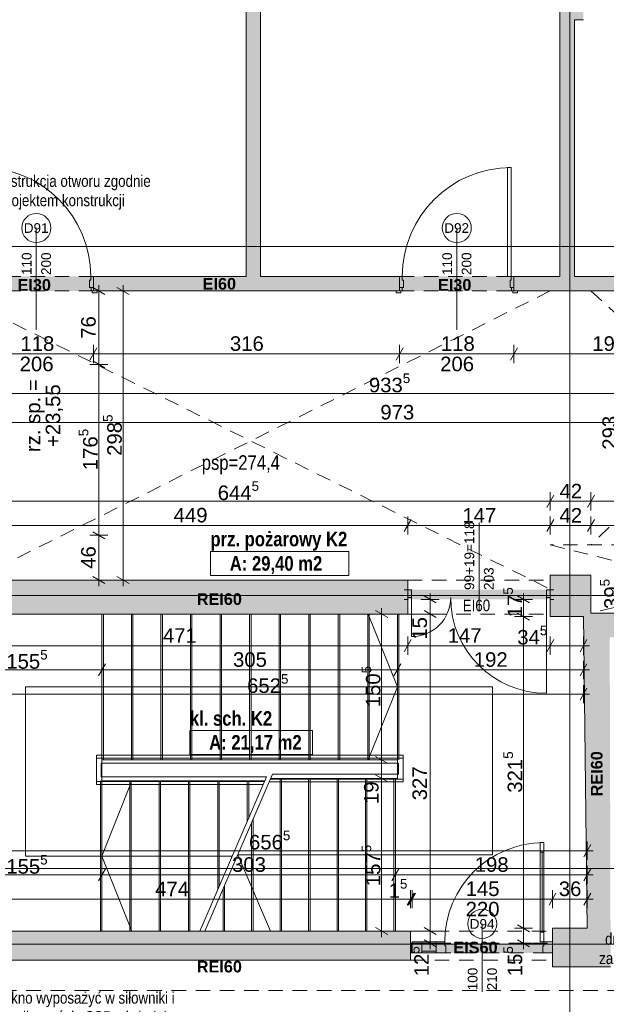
# Paper-space layout 'A-37 RZUT - PIĘTRO 7' of a CAD drawing. Header units: millimetres. Extents: x 0 to 800, y 0 to 500.
# Tile 3 of 14: x 112 to 233, y 174 to 378. Entities that reach past the tile are written whole.
import ezdxf
from ezdxf.xclip import XClip

# ---------------------------------------------------------------- set-up
doc = ezdxf.new("R2010")
doc.units = ezdxf.units.MM
doc.header["$MEASUREMENT"] = 0
doc.header["$XCLIPFRAME"] = 0
for name, pattern in [('ACAD_ISO03W100', [300, 120, -180]), ('DASHDOTX2', [1000, 500, -250, 0, -250]), ('GESTRICHELT2', [93.75, 62.5, -31.25]), ('Przer. długie kreski', [2.5, 1.5, -1])]:
    doc.linetypes.add(name, pattern=pattern)
for name, color, linetype, lineweight, true_color in [('A__balustrada_Nr_pióra__161', 7, 'Continuous', 5, 0x949494), ('A_opis_Nr_pióra__8', 7, 'Continuous', 13, 0x4c4c4c), ('A_osie_Nr_pióra__16', 7, 'Continuous', 5, 0x0f0f0f), ('A_pochwyt_Nr_pióra__161', 7, 'Continuous', 5, 0x949494), ('A_ppoż proj_Nr_pióra__8', 7, 'Continuous', 13, 0x4c4c4c), ('A_ppoż_Nr_pióra__8', 7, 'Continuous', 13, 0x4c4c4c), ('A_schody_Nr_pióra__10', 7, 'Continuous', 13, 0x4b4b4b), ('A_schody_Nr_pióra__4', 7, 'Continuous', 18, 0x4b4b4b), ('A_sufit_Nr_pióra__4', 7, 'Continuous', 18, 0x4b4b4b), ('A_ściany_Nr_pióra__10', 7, 'Continuous', 13, 0x4b4b4b)]:
    doc.layers.add(name, color=color, linetype=linetype, lineweight=lineweight, true_color=true_color)
for name, color, linetype, lineweight in [('A_linie przekroju_Nr_pióra__1', 7, 'Continuous', 20), ('A_strefy_Nr_pióra__1', 7, 'Continuous', 20), ('A_wymiary_Nr_pióra__1', 7, 'Continuous', 20), ('A_wymiary_Nr_pióra__2', 8, 'Continuous', 13), ('A_ściany_Nr_pióra__1', 7, 'Continuous', 20), ('Drzwi Archicad_Nr_pióra__1', 7, 'Continuous', 20), ('Drzwi Archicad_Nr_pióra__3', 252, 'Continuous', 13), ('Znaczniki drzwi Archicada_Nr_pióra__3', 252, 'Continuous', 13)]:
    doc.layers.add(name, color=color, linetype=linetype, lineweight=lineweight)
for name, color, linetype in [('A_podrys', 7, 'Continuous'), ('A_ppoż', 7, 'Continuous'), ('A_ppoż proj', 7, 'Continuous'), ('A_ściany', 7, 'Continuous')]:
    doc.layers.add(name, color=color, linetype=linetype)
doc.styles.add('STYL_AUTOMATYCZNY_1', font='arial.ttf')
doc.styles.add('STYL_AUTOMATYCZNY_2', font='ARIALN.TTF')
doc.styles.add('STYL_AUTOMATYCZNY_3', font='arial.ttf')
doc.styles.add('STYL_AUTOMATYCZNY_4', font='arial.ttf')
doc.styles.add('STYL_AUTOMATYCZNY_5', font='arial.ttf')
doc.styles.add('STYL_AUTOMATYCZNY_6', font='ARIALN.TTF')

# ---------------------------------------------------------------- blocks, each defined once
blk = doc.blocks.new('Rysunek_1_1', base_point=(-3193.41, -631.4))
at = {"layer": 'A_ppoż', "linetype": 'Continuous', "lineweight": 0, "true_color": 0x0b0b0b}
for points in [[(221.17, 259.91), (191.73, 259.91), (191.73, 257.95), (221.17, 257.95)], [(192.33, 184.97), (221.63, 184.97), (221.63, 186.97), (192.33, 186.97)]]:
    blk.add_hatch(color=28, dxfattribs=at).paths.add_polyline_path(points)
at = {"layer": 'A_ppoż proj', "linetype": 'Continuous', "lineweight": 0, "true_color": 0x121212}
for points in [[(126.87, 324.57), (103.27, 324.57), (103.27, 321.57), (126.87, 321.57)], [(213.67, 324.57), (190.07, 324.57), (190.07, 321.57), (213.67, 321.57)]]:
    blk.add_hatch(color=250, dxfattribs=at).paths.add_polyline_path(points)
at = {"layer": 'A_ściany', "linetype": 'Continuous', "lineweight": 0, "true_color": 0x000000}
for points in [[(158.38, 438.27), (158.38, 324.57), (161.38, 324.57), (161.38, 438.27)], [(223.17, 419.91), (223.17, 324.57), (226.17, 324.57), (226.17, 419.91)], [(226.17, 380.55), (226.17, 377.55), (228.01, 377.55), (228.01, 380.55)], [(126.87, 324.57), (126.87, 321.57), (190.07, 321.57), (190.07, 324.57)], [(249.87, 324.57), (213.67, 324.57), (213.67, 321.57), (252.87, 321.57)], [(221.17, 254.37), (228.03, 254.37), (228.1, 249.09), (233.44, 249.15), (233.44, 250.07), (234.4, 250.07), (234.4, 255.07), (229.57, 255.07), (229.57, 262.93), (221.17, 262.93)], [(101.97, 254.91), (191.75, 254.91), (191.75, 261.91), (101.97, 261.91)], [(228.1, 249.09), (228.81, 190.07), (233.63, 182.07), (233.44, 249.15)], [(192.33, 189.47), (97.53, 189.47), (97.53, 183.47), (192.33, 183.47)], [(228.81, 190.07), (221.63, 190.07), (221.63, 182.07), (233.63, 182.07)], [(192.33, 186.97), (192.33, 184.97), (192.63, 184.97), (192.63, 186.97)]]:
    blk.add_hatch(color=18, dxfattribs=at).paths.add_polyline_path(points)
at = {"layer": 'A__balustrada_Nr_pióra__161', "color": 252, "linetype": 'Continuous', "lineweight": 5, "ltscale": 2, "true_color": 0x949494}
for p, q in [((127.49, 225.15), (190.81, 225.15)), ((128.49, 221.33), (128.49, 224.15)), ((128.49, 224.15), (189.81, 224.15)), ((189.81, 224.15), (189.81, 221.85)), ((163.8, 221.85), (189.81, 221.85)), ((127.49, 220.33), (162.15, 220.33)), ((128.49, 221.33), (162.58, 221.33)), ((163.37, 220.85), (190.81, 220.85))]:
    blk.add_line(p, q, dxfattribs=at)
at = {"layer": 'A_linie przekroju_Nr_pióra__1', "color": 7, "linetype": 'ACAD_ISO03W100', "lineweight": 20, "ltscale": 2}
blk.add_line((83.04, 202.41), (544.97, 202.41), dxfattribs=at)
at = {"layer": 'A_osie_Nr_pióra__16', "color": 250, "linetype": 'DASHDOTX2', "lineweight": 5, "ltscale": 2, "true_color": 0x0f0f0f}
for p, q in [((225.18, 390.39), (225.18, 126.75)), ((544.97, 330.75), (96.57, 330.75)), ((544.97, 258.75), (96.57, 258.75)), ((544.97, 186.75), (96.57, 186.75))]:
    blk.add_line(p, q, dxfattribs=at)
at = {"layer": 'A_pochwyt_Nr_pióra__161', "color": 252, "linetype": 'Continuous', "lineweight": 5, "ltscale": 2, "true_color": 0x949494}
for p, q in [((127.49, 219.73), (127.49, 225.75)), ((127.49, 225.75), (190.81, 225.75)), ((190.81, 225.75), (190.81, 220.25)), ((127.49, 219.73), (161.89, 219.73)), ((163.11, 220.25), (190.81, 220.25))]:
    blk.add_line(p, q, dxfattribs=at)
at = {"layer": 'A_schody_Nr_pióra__10', "color": 251, "linetype": 'GESTRICHELT2', "lineweight": 13, "ltscale": 2, "true_color": 0x4b4b4b}
for p, q in [((128.91, 254.91), (128.91, 224.8)), ((135.01, 254.91), (135.01, 224.8)), ((141.11, 254.91), (141.11, 224.8)), ((147.21, 254.91), (147.21, 224.8)), ((153.31, 254.91), (153.31, 224.8)), ((159.41, 254.91), (159.41, 224.8)), ((165.51, 254.91), (165.51, 224.8)), ((171.61, 254.91), (171.61, 224.8)), ((177.71, 254.91), (177.71, 224.8)), ((183.81, 254.91), (183.81, 224.8)), ((189.91, 254.91), (189.91, 224.8)), ((128.31, 189.47), (128.31, 220.47)), ((134.37, 189.47), (134.37, 220.47)), ((140.43, 189.47), (140.43, 220.47)), ((146.49, 189.47), (146.49, 220.47)), ((152.55, 198.05), (152.55, 220.47)), ((158.61, 212.11), (158.61, 220.47)), ((165.39, 189.47), (165.39, 220.99)), ((171.27, 189.47), (171.27, 220.99)), ((177.15, 189.47), (177.15, 220.99)), ((183.03, 189.47), (183.03, 220.99)), ((188.91, 189.47), (188.91, 220.99)), ((159.51, 189.47), (159.51, 211.88)), ((153.63, 189.47), (153.63, 198.23))]:
    blk.add_line(p, q, dxfattribs=at)
at = {"layer": 'A_schody_Nr_pióra__4', "color": 251, "linetype": 'Continuous', "lineweight": 18, "ltscale": 2, "true_color": 0x4b4b4b}
for p, q in [((128.61, 254.91), (128.61, 220.47)), ((134.71, 254.91), (134.71, 224.81)), ((140.81, 254.91), (140.81, 224.81)), ((146.91, 254.91), (146.91, 224.81)), ((153.01, 254.91), (153.01, 224.81)), ((159.11, 254.91), (159.11, 224.81)), ((165.21, 254.91), (165.21, 224.81)), ((171.31, 254.91), (171.31, 224.81)), ((177.41, 254.91), (177.41, 224.81)), ((183.51, 254.91), (183.51, 224.81)), ((183.59, 254.91), (189.61, 239.86)), ((189.61, 254.91), (189.61, 220.99)), ((112.81, 239.86), (209.21, 239.86)), ((112.81, 239.86), (112.81, 204.97)), ((183.6, 224.81), (189.61, 239.86)), ((209.21, 239.86), (209.21, 205.23)), ((128.61, 224.81), (189.61, 224.81)), ((163.8, 221.85), (149.86, 189.47)), ((128.61, 189.47), (128.61, 220.47)), ((128.61, 220.47), (162.21, 220.47)), ((134.81, 220.47), (128.61, 204.97)), ((134.67, 189.47), (134.67, 220.47)), ((140.73, 189.47), (140.73, 220.47)), ((146.79, 189.47), (146.79, 220.47)), ((162.58, 221.33), (148.86, 189.47)), ((152.85, 198.74), (152.85, 220.47)), ((158.91, 212.81), (158.91, 220.47)), ((163.43, 220.99), (189.61, 220.99)), ((165.69, 189.47), (165.69, 220.99)), ((171.57, 189.47), (171.57, 220.99)), ((177.45, 189.47), (177.45, 220.99)), ((183.33, 189.47), (183.33, 220.99)), ((189.21, 189.47), (189.21, 220.99)), ((159.81, 189.47), (159.81, 212.58)), ((163.43, 189.47), (156.64, 205.23)), ((209.21, 205.23), (156.64, 205.23)), ((155.53, 204.97), (112.81, 204.97)), ((134.81, 189.47), (128.61, 204.97)), ((153.93, 189.47), (153.93, 198.93))]:
    blk.add_line(p, q, dxfattribs=at)
at = {"layer": 'A_strefy_Nr_pióra__1', "color": 7, "linetype": 'Continuous', "lineweight": 20, "ltscale": 2}
for p, q in [((151.01, 267.78), (151.01, 262.84)), ((151.01, 267.78), (179.57, 267.78)), ((179.57, 267.78), (179.57, 262.84)), ((151.01, 262.84), (179.57, 262.84)), ((146.76, 230.85), (146.76, 225.91)), ((146.76, 230.85), (172.06, 230.85)), ((172.06, 230.85), (172.06, 225.91)), ((146.76, 225.91), (172.06, 225.91))]:
    blk.add_line(p, q, dxfattribs=at)
at = {"layer": 'A_sufit_Nr_pióra__4', "color": 251, "linetype": 'Przer. długie kreski', "lineweight": 18, "ltscale": 2, "true_color": 0x4b4b4b}
for p, q in [((96.84, 321.57), (221.17, 260.01)), ((221.17, 321.57), (101.97, 261.91)), ((229.57, 321.57), (286.81, 269.17)), ((283.57, 321.57), (229.57, 269.17)), ((286.81, 269.17), (221.17, 269.17)), ((221.17, 269.17), (277.99, 255.07)), ((278.05, 267.17), (229.57, 255.07))]:
    blk.add_line(p, q, dxfattribs=at)
at = {"layer": 'A_wymiary_Nr_pióra__1', "color": 7, "linetype": 'Continuous', "lineweight": 20, "ltscale": 2}
for p, q in [((129.22, 320.85), (126.72, 322.29)), ((134.22, 320.85), (131.72, 322.29)), ((127.59, 309.82), (126.15, 307.32)), ((190.79, 309.82), (189.35, 307.32)), ((214.39, 309.82), (212.95, 307.32)), ((126.72, 307.13), (129.22, 305.69)), ((221.89, 279.42), (220.45, 276.92)), ((230.29, 279.42), (228.85, 276.92)), ((192.47, 274.42), (191.03, 271.92)), ((221.89, 274.42), (220.45, 271.92)), ((230.29, 274.42), (228.85, 271.92)), ((126.72, 271.87), (129.22, 270.43)), ((126.72, 262.63), (129.22, 261.19)), ((131.72, 262.63), (134.22, 261.19)), ((197.61, 257.19), (195.11, 258.63)), ((216.88, 257.19), (214.38, 258.63)), ((187.61, 254.19), (185.11, 255.63)), ((195.11, 255.63), (197.61, 254.19)), ((214.38, 255.09), (216.88, 253.65)), ((192.47, 249.62), (191.03, 247.12)), ((221.89, 249.62), (220.45, 247.12)), ((227.31, 247.12), (228.75, 249.62)), ((129.33, 244.62), (127.89, 242.12)), ((190.33, 244.62), (188.89, 242.12)), ((227.31, 242.12), (228.75, 244.62)), ((227.31, 237.12), (228.75, 239.62)), ((185.11, 225.53), (187.61, 224.09)), ((185.11, 221.71), (187.61, 220.27)), ((228.09, 204.82), (229.53, 207.32)), ((129.33, 202.32), (127.89, 199.82)), ((189.93, 202.32), (188.49, 199.82)), ((228.09, 199.82), (229.53, 202.32)), ((191.61, 194.82), (193.05, 197.32)), ((193.35, 197.32), (191.91, 194.82)), ((222.35, 197.32), (220.91, 194.82)), ((228.09, 194.82), (229.53, 197.32)), ((185.11, 190.19), (187.61, 188.75)), ((195.11, 190.19), (197.61, 188.75)), ((214.38, 190.79), (216.88, 189.35)), ((195.11, 187.69), (197.61, 186.25)), ((214.38, 187.69), (216.88, 186.25))]:
    blk.add_line(p, q, dxfattribs=at)
at = {"layer": 'A_wymiary_Nr_pióra__2', "color": 8, "linetype": 'Continuous', "lineweight": 13, "ltscale": 2}
for p, q in [((129.85, 321.57), (126.1, 321.57)), ((127.97, 321.57), (127.97, 322.79)), ((127.97, 306.41), (127.97, 321.57)), ((134.85, 321.57), (131.1, 321.57)), ((132.97, 321.57), (132.97, 322.79)), ((132.97, 261.91), (132.97, 321.57)), ((126.87, 306.69), (126.87, 310.44)), ((190.07, 306.69), (190.07, 310.44)), ((213.67, 306.69), (213.67, 310.44)), ((103.27, 308.57), (126.87, 308.57)), ((126.87, 308.57), (190.07, 308.57)), ((190.07, 308.57), (213.67, 308.57)), ((213.67, 308.57), (252.87, 308.57)), ((129.85, 306.41), (126.1, 306.41)), ((127.97, 271.15), (127.97, 306.41)), ((96.84, 300.41), (283.57, 300.41)), ((92.24, 294.41), (286.81, 294.41)), ((221.17, 276.29), (221.17, 280.04)), ((229.57, 276.29), (229.57, 280.04)), ((92.24, 278.17), (221.17, 278.17)), ((221.17, 278.17), (229.57, 278.17)), ((229.57, 278.17), (278.05, 278.17)), ((191.75, 271.29), (191.75, 275.04)), ((221.17, 271.29), (221.17, 275.04)), ((229.57, 271.29), (229.57, 275.04)), ((101.97, 273.17), (191.75, 273.17)), ((191.75, 273.17), (221.17, 273.17)), ((221.17, 273.17), (229.57, 273.17)), ((229.57, 273.17), (244.83, 273.17)), ((129.85, 271.15), (126.1, 271.15)), ((127.97, 261.91), (127.97, 271.15)), ((129.85, 261.91), (126.1, 261.91)), ((127.97, 260.68), (127.97, 261.91)), ((134.85, 261.91), (131.1, 261.91)), ((132.97, 260.68), (132.97, 261.91)), ((196.36, 257.91), (196.36, 259.13)), ((215.63, 257.91), (215.63, 259.13)), ((186.36, 254.91), (186.36, 256.13)), ((198.23, 257.91), (194.48, 257.91)), ((196.36, 254.91), (196.36, 257.91)), ((217.51, 257.91), (213.76, 257.91)), ((215.63, 254.37), (215.63, 257.91)), ((188.23, 254.91), (184.48, 254.91)), ((186.36, 224.81), (186.36, 254.91)), ((198.23, 254.91), (194.48, 254.91)), ((196.36, 189.47), (196.36, 254.91)), ((217.51, 254.37), (213.76, 254.37)), ((215.63, 190.07), (215.63, 254.37)), ((191.75, 246.49), (191.75, 250.24)), ((221.17, 246.49), (221.17, 250.24)), ((228.03, 246.49), (228.03, 250.24)), ((97.53, 248.37), (191.75, 248.37)), ((191.75, 248.37), (221.17, 248.37)), ((221.17, 248.37), (228.03, 248.37)), ((228.03, 248.37), (229.25, 248.37)), ((128.61, 241.49), (128.61, 245.24)), ((189.61, 241.49), (189.61, 245.24)), ((228.03, 241.49), (228.03, 245.24)), ((97.53, 243.37), (128.61, 243.37)), ((128.61, 243.37), (189.61, 243.37)), ((189.61, 243.37), (228.03, 243.37)), ((228.03, 243.37), (229.25, 243.37)), ((228.03, 236.49), (228.03, 240.24)), ((97.53, 238.37), (228.03, 238.37)), ((228.03, 238.37), (229.25, 238.37)), ((188.23, 224.81), (184.48, 224.81)), ((186.36, 220.99), (186.36, 224.81)), ((188.23, 220.99), (184.48, 220.99)), ((186.36, 189.47), (186.36, 220.99)), ((228.81, 204.19), (228.81, 207.94)), ((97.53, 206.07), (228.81, 206.07)), ((228.81, 206.07), (230.03, 206.07)), ((128.61, 199.19), (128.61, 202.94)), ((189.21, 199.19), (189.21, 202.94)), ((228.81, 199.19), (228.81, 202.94)), ((97.53, 201.07), (128.61, 201.07)), ((128.61, 201.07), (189.21, 201.07)), ((189.21, 201.07), (228.81, 201.07)), ((228.81, 201.07), (230.03, 201.07)), ((192.33, 194.19), (192.33, 197.94)), ((192.63, 194.19), (192.63, 197.94)), ((221.63, 194.19), (221.63, 197.94)), ((228.81, 194.19), (228.81, 197.94)), ((97.53, 196.07), (192.33, 196.07)), ((192.33, 196.07), (192.63, 196.07)), ((192.63, 196.07), (221.63, 196.07)), ((221.63, 196.07), (228.81, 196.07)), ((228.81, 196.07), (230.03, 196.07)), ((188.23, 189.47), (184.48, 189.47)), ((186.36, 188.24), (186.36, 189.47)), ((198.23, 189.47), (194.48, 189.47)), ((196.36, 186.97), (196.36, 189.47)), ((217.51, 190.07), (213.76, 190.07)), ((215.63, 186.97), (215.63, 190.07)), ((198.23, 186.97), (194.48, 186.97)), ((196.36, 185.74), (196.36, 186.97)), ((217.51, 186.97), (213.76, 186.97)), ((215.63, 185.74), (215.63, 186.97))]:
    blk.add_line(p, q, dxfattribs=at)
at = {"layer": 'A_ściany_Nr_pióra__1', "color": 7, "linetype": 'Continuous', "lineweight": 20, "ltscale": 2}
for p, q in [((126.87, 324.57), (126.87, 322.27)), ((190.07, 324.57), (190.07, 322.27)), ((213.67, 324.57), (213.67, 322.27)), ((126.87, 322.27), (126.87, 321.57)), ((126.87, 321.57), (127.61, 321.57)), ((190.07, 321.57), (189.33, 321.57)), ((190.07, 322.27), (190.07, 321.57)), ((213.67, 322.27), (213.67, 321.57)), ((213.67, 321.57), (214.41, 321.57)), ((191.75, 259.91), (191.01, 259.91)), ((191.75, 259.91), (191.75, 258.31)), ((191.75, 258.31), (191.75, 257.91)), ((221.17, 259.91), (221.91, 259.91)), ((221.17, 259.91), (221.17, 258.31)), ((221.17, 258.31), (221.17, 257.91)), ((191.75, 257.91), (191.01, 257.91)), ((221.17, 257.91), (221.91, 257.91)), ((192.63, 184.97), (192.63, 186.97)), ((221.63, 184.97), (221.63, 186.97))]:
    blk.add_line(p, q, dxfattribs=at)
at = {"layer": 'A_ściany_Nr_pióra__1', "color": 7, "linetype": 'Continuous', "lineweight": 20, "ltscale": 2, "flags": 128}
for points in [[(158.38, 438.27), (158.38, 324.57)], [(161.38, 324.57), (161.38, 438.27)], [(223.17, 419.91), (223.17, 324.57)], [(226.17, 377.55), (228.01, 377.55)], [(226.17, 324.57), (226.17, 377.55)], [(158.38, 324.57), (126.87, 324.57)], [(190.07, 324.57), (161.38, 324.57)], [(223.17, 324.57), (213.67, 324.57)], [(249.87, 324.57), (226.17, 324.57)], [(126.87, 321.57), (190.07, 321.57)], [(213.67, 321.57), (252.87, 321.57)], [(229.57, 262.93), (221.17, 262.93)], [(221.17, 262.93), (221.17, 254.37)], [(229.57, 255.07), (229.57, 262.93)], [(191.75, 261.91), (101.97, 261.91)], [(191.75, 254.91), (191.75, 261.91)], [(101.97, 254.91), (191.75, 254.91)], [(221.17, 254.37), (228.03, 254.37)], [(228.03, 254.37), (228.1, 249.09)], [(234.4, 255.07), (229.57, 255.07)], [(228.1, 249.09), (228.81, 190.07)], [(192.33, 189.47), (97.53, 189.47)], [(192.33, 183.47), (192.33, 189.47)], [(228.81, 190.07), (221.63, 190.07)], [(221.63, 190.07), (221.63, 182.07)], [(192.63, 186.97), (192.33, 186.97)], [(192.33, 186.97), (192.33, 184.97)], [(192.33, 184.97), (192.63, 184.97)], [(97.53, 183.47), (192.33, 183.47)], [(221.63, 182.07), (233.63, 182.07)]]:
    blk.add_lwpolyline(points, dxfattribs=at)
at = {"layer": 'A_ściany_Nr_pióra__10', "color": 251, "linetype": 'Przer. długie kreski', "lineweight": 13, "ltscale": 2, "true_color": 0x4b4b4b}
for p, q in [((191.75, 261.91), (221.17, 261.91)), ((191.75, 254.91), (221.13, 254.91)), ((192.33, 189.47), (221.63, 189.47)), ((192.33, 183.47), (221.63, 183.47)), ((97.98, 177.25), (544.97, 177.25))]:
    blk.add_line(p, q, dxfattribs=at)
at = {"layer": 'Drzwi Archicad_Nr_pióra__1', "color": 7, "linetype": 'Continuous', "lineweight": 20, "ltscale": 2}
for p, q in [((191.75, 259.91), (191.01, 259.91)), ((191.75, 259.91), (191.01, 259.91)), ((191.75, 259.91), (192.55, 259.91)), ((191.75, 258.31), (191.75, 259.91)), ((191.75, 259.91), (191.75, 258.31)), ((191.75, 259.91), (191.75, 258.31)), ((192.55, 258.31), (191.75, 258.31)), ((191.75, 258.31), (191.75, 257.91)), ((191.75, 258.31), (191.75, 257.91)), ((192.55, 259.91), (192.55, 258.31)), ((192.55, 258.31), (192.55, 250.25)), ((220.37, 258.31), (220.37, 259.91)), ((220.37, 259.91), (221.17, 259.91)), ((221.17, 258.31), (220.37, 258.31)), ((220.37, 258.31), (220.37, 238.55)), ((221.17, 259.91), (221.17, 258.31)), ((221.17, 259.91), (221.17, 258.31)), ((221.17, 259.91), (221.17, 258.31)), ((221.17, 259.91), (221.91, 259.91)), ((221.17, 259.91), (221.91, 259.91)), ((221.17, 258.31), (221.17, 257.91)), ((221.17, 258.31), (221.17, 257.91)), ((191.75, 257.91), (191.01, 257.91)), ((191.75, 257.91), (191.01, 257.91)), ((221.17, 257.91), (221.91, 257.91)), ((221.17, 257.91), (221.91, 257.91))]:
    blk.add_line(p, q, dxfattribs=at)
for centre, radius, start, end in [((192.55, 258.31), 8.06, 270, 0), ((220.37, 258.31), 19.76, 180, 270)]:
    blk.add_arc(centre, radius, start, end, dxfattribs=at)
at = {"layer": 'Drzwi Archicad_Nr_pióra__3', "color": 252, "linetype": 'Continuous', "lineweight": 13, "ltscale": 2}
for p, q in [((212.31, 324.57), (212.31, 347.05)), ((212.31, 347.05), (213.11, 347.05)), ((213.11, 347.05), (213.11, 324.57)), ((126.07, 322.27), (126.07, 323.77)), ((126.07, 323.77), (126.31, 323.77)), ((126.31, 323.77), (126.31, 324.57)), ((126.31, 324.57), (126.87, 324.57)), ((126.87, 324.57), (126.87, 322.27)), ((126.87, 324.57), (126.87, 322.27)), ((126.87, 324.57), (126.87, 322.27)), ((190.63, 324.57), (190.07, 324.57)), ((190.07, 324.57), (190.07, 322.27)), ((190.07, 324.57), (190.07, 322.27)), ((190.07, 324.57), (190.07, 322.27)), ((190.63, 323.77), (190.63, 324.57)), ((190.87, 323.77), (190.63, 323.77)), ((190.87, 322.27), (190.87, 323.77)), ((213.11, 324.57), (212.31, 324.57)), ((213.11, 323.77), (212.87, 323.77)), ((212.87, 323.77), (212.87, 322.27)), ((213.67, 324.57), (213.11, 324.57)), ((213.11, 324.57), (213.11, 323.77)), ((213.67, 322.27), (213.67, 324.57)), ((213.67, 324.57), (213.67, 322.27)), ((213.67, 324.57), (213.67, 322.27)), ((126.87, 322.27), (126.07, 322.27)), ((126.37, 322.27), (126.37, 321.57)), ((126.87, 322.27), (126.37, 322.27)), ((126.37, 321.57), (126.87, 321.57)), ((127.61, 321.57), (126.61, 321.57)), ((126.61, 321.57), (126.61, 321.19)), ((126.61, 321.19), (127.61, 321.19)), ((126.87, 321.57), (126.87, 322.27)), ((126.87, 322.27), (126.87, 321.57)), ((126.87, 322.27), (126.87, 321.57)), ((126.87, 321.57), (127.61, 321.57)), ((126.87, 321.57), (127.61, 321.57)), ((127.61, 321.19), (127.61, 321.57)), ((189.33, 321.19), (189.33, 321.57)), ((189.33, 321.57), (190.33, 321.57)), ((190.07, 321.57), (189.33, 321.57)), ((190.07, 321.57), (189.33, 321.57)), ((190.33, 321.19), (189.33, 321.19)), ((190.07, 321.57), (190.07, 322.27)), ((190.07, 322.27), (190.57, 322.27)), ((190.07, 322.27), (190.87, 322.27)), ((190.07, 322.27), (190.07, 321.57)), ((190.07, 322.27), (190.07, 321.57)), ((190.57, 321.57), (190.07, 321.57)), ((190.33, 321.57), (190.33, 321.19)), ((190.57, 322.27), (190.57, 321.57)), ((212.87, 322.27), (213.67, 322.27)), ((213.17, 321.57), (213.17, 322.27)), ((213.17, 322.27), (213.67, 322.27)), ((213.67, 321.57), (213.17, 321.57)), ((213.41, 321.57), (214.41, 321.57)), ((213.41, 321.19), (213.41, 321.57)), ((214.41, 321.19), (213.41, 321.19)), ((213.67, 322.27), (213.67, 321.57)), ((213.67, 322.27), (213.67, 321.57)), ((213.67, 322.27), (213.67, 321.57)), ((213.67, 321.57), (214.41, 321.57)), ((213.67, 321.57), (214.41, 321.57)), ((214.41, 321.57), (214.41, 321.19)), ((219.07, 205.75), (219.07, 207.75)), ((219.07, 207.75), (219.87, 207.75)), ((219.87, 207.75), (219.87, 205.75)), ((219.87, 205.75), (219.07, 205.75)), ((219.47, 205.75), (219.47, 189.27)), ((219.07, 187.27), (219.07, 189.27)), ((219.07, 189.27), (219.87, 189.27)), ((219.87, 189.27), (219.87, 187.27)), ((194.63, 187.27), (192.63, 187.27)), ((192.63, 187.27), (192.63, 184.97)), ((192.63, 184.97), (192.63, 186.97)), ((192.63, 184.97), (192.63, 186.97)), ((194.63, 184.97), (194.63, 187.27)), ((194.63, 184.97), (194.63, 187.27)), ((194.63, 187.27), (197.63, 187.27)), ((197.63, 187.27), (194.63, 187.27)), ((199.39, 187.27), (197.63, 187.27)), ((197.63, 187.27), (197.63, 184.97)), ((197.63, 187.27), (197.63, 184.97)), ((199.39, 186.47), (199.39, 187.27)), ((219.87, 187.27), (219.07, 187.27)), ((221.63, 187.27), (219.87, 187.27)), ((219.87, 187.27), (219.87, 186.47)), ((221.63, 184.97), (221.63, 187.27)), ((221.63, 184.97), (221.63, 186.97)), ((221.63, 184.97), (221.63, 186.97)), ((192.63, 184.97), (194.63, 184.97)), ((194.63, 185.33), (197.63, 185.33)), ((197.63, 184.97), (194.63, 184.97)), ((197.63, 184.97), (199.63, 184.97)), ((199.63, 186.47), (199.39, 186.47)), ((199.63, 184.97), (199.63, 186.47)), ((219.87, 186.47), (219.63, 186.47)), ((219.63, 186.47), (219.63, 184.97)), ((219.63, 184.97), (221.63, 184.97))]:
    blk.add_line(p, q, dxfattribs=at)
at = {"layer": 'Drzwi Archicad_Nr_pióra__3', "color": 252, "linetype": 'Przer. długie kreski', "lineweight": 13, "ltscale": 2}
for p, q in [((126.87, 324.57), (103.27, 324.57)), ((190.07, 324.57), (213.67, 324.57)), ((126.87, 321.57), (103.27, 321.57)), ((190.07, 321.57), (213.67, 321.57)), ((192.63, 186.97), (221.63, 186.97)), ((192.63, 184.97), (221.63, 184.97))]:
    blk.add_line(p, q, dxfattribs=at)
at = {"layer": 'Drzwi Archicad_Nr_pióra__3', "color": 252, "linetype": 'Continuous', "lineweight": 13, "ltscale": 2, "flags": 128}
for points in [[(219.47, 205.75), (219.47, 189.27), (219.07, 189.27), (219.07, 205.75)], [(219.87, 205.75), (219.87, 189.27), (219.47, 189.27), (219.47, 205.75)]]:
    blk.add_lwpolyline(points, close=True, dxfattribs=at)
at = {"layer": 'Drzwi Archicad_Nr_pióra__3', "color": 252, "linetype": 'Continuous', "lineweight": 13, "ltscale": 2}
for centre, radius, start, end in [((103.83, 324.57), 22.48, 0, 90), ((213.11, 324.57), 22.48, 90, 180), ((219.87, 187.27), 20.48, 90, 180)]:
    blk.add_arc(centre, radius, start, end, dxfattribs=at)
at = {"layer": 'Znaczniki drzwi Archicada_Nr_pióra__3', "color": 252, "linetype": 'Continuous', "lineweight": 13, "ltscale": 2}
for p, q in [((115.07, 334.57), (115.07, 313.57)), ((201.87, 334.57), (201.87, 313.57)), ((206.46, 255.63), (206.46, 273.8)), ((207.13, 190.97), (207.13, 176.97))]:
    blk.add_line(p, q, dxfattribs=at)
at = {"layer": 'Znaczniki drzwi Archicada_Nr_pióra__3', "color": 252, "linetype": 'Continuous', "lineweight": 13, "ltscale": 2, "flags": 128}
for points in [[(118.07, 334.57, 1), (112.07, 334.57, 1)], [(204.87, 334.57, 1), (198.87, 334.57, 1)], [(210.13, 190.97, 1), (204.13, 190.97, 1)]]:
    blk.add_lwpolyline(points, format="xyb", close=True, dxfattribs=at)
at = {"layer": 'A_opis_Nr_pióra__8', "color": 251, "linetype": 'Continuous', "lineweight": 13, "true_color": 0x4c4c4c, "char_height": 2.4, "attachment_point": 4, "style": 'STYL_AUTOMATYCZNY_2'}
for s, insert, width, line_spacing_factor in [('\\A1;{\\pql;\\fArial Narrow|b0|i0|c238|p0;\\W1.000000;konstrukcja otworu zgodnie z projektem konstrukcji}', (105.38, 341.9), 33.909, 0.996837), ('\\A1;{\\pql;\\fArial Narrow|b0|i0|c238|p0;\\W1.000000;okno wyposażyć w siłowniki i podłączyć do SSP; służy jako upust dymu w trakcie pożaru}', (108.35, 171.39), 36.3149, 0.987309)]:
    blk.add_mtext(s, dxfattribs=dict(at, insert=insert, width=width, line_spacing_factor=line_spacing_factor))
at = {"layer": 'A_opis_Nr_pióra__8', "color": 251, "linetype": 'Continuous', "lineweight": 13, "true_color": 0x4c4c4c, "insert": (264.58, 185.51), "char_height": 2.4, "attachment_point": 6, "line_spacing_factor": 0.9967, "style": 'STYL_AUTOMATYCZNY_2'}
blk.add_mtext('\\A1;{\\pqr;\\fArial Narrow|b0|i0|c238|p0;\\W1.000000;drzwi podłączone do SSP;\\P\\pqr;\\fArial Narrow|b0|i0|c238|p0;\\W1.000000;zamknięte w trakcie pożaru}', dxfattribs=at)
at = {"layer": 'A_ppoż proj_Nr_pióra__8', "color": 251, "linetype": 'Continuous', "lineweight": 13, "true_color": 0x4c4c4c, "char_height": 2.4, "attachment_point": 5, "style": 'STYL_AUTOMATYCZNY_3'}
for s, insert in [('\\A1;{\\pqc;\\fArial|b1|i0|c238|p0;\\W1.000000;EI30}', (114.64, 322.8)), ('\\A1;{\\pqc;\\fArial|b1|i0|c238|p0;\\W1.000000;EI60}', (152.85, 323.03)), ('\\A1;{\\pqc;\\fArial|b1|i0|c238|p0;\\W1.000000;EI30}', (201.44, 322.8)), ('\\A1;{\\pqc;\\fArial|b1|i0|c238|p0;\\W1.000000;REI60}', (152.85, 257.97)), ('\\A1;{\\pqc;\\fArial|b1|i0|c238|p0;\\W1.000000;EIS60}', (205.73, 186.08)), ('\\A1;{\\pqc;\\fArial|b1|i0|c238|p0;\\W1.000000;REI60}', (152.85, 182.13))]:
    blk.add_mtext(s, dxfattribs=dict(at, insert=insert))
at = {"layer": 'A_ppoż proj_Nr_pióra__8', "color": 251, "linetype": 'Continuous', "lineweight": 13, "true_color": 0x4c4c4c, "insert": (230.77, 221.94), "char_height": 2.4, "attachment_point": 5, "rotation": 90, "style": 'STYL_AUTOMATYCZNY_3'}
blk.add_mtext('\\A1;{\\pqc;\\fArial|b1|i0|c238|p0;\\W1.000000;REI60}', dxfattribs=at)
at = {"layer": 'A_ppoż_Nr_pióra__8', "color": 251, "linetype": 'Continuous', "lineweight": 13, "true_color": 0x4c4c4c, "insert": (205.93, 256.66), "char_height": 2.4, "attachment_point": 5, "style": 'STYL_AUTOMATYCZNY_2'}
blk.add_mtext('\\A1;{\\pqc;\\fArial Narrow|b0|i0|c238|p0;\\W1.000000;EI60}', dxfattribs=at)
at = {"layer": 'A_strefy_Nr_pióra__1', "color": 7, "linetype": 'Continuous', "lineweight": 20, "char_height": 3, "attachment_point": 1, "style": 'STYL_AUTOMATYCZNY_6'}
for s, insert in [('\\A1;{\\pql;\\fArial Narrow|b1|i0|c238|p0;\\W1.000000;prz. pożarowy K2}', (151.01, 271.88)), ('\\A1;{\\pql;\\fArial Narrow|b1|i0|c238|p0;\\W1.000000;A: 29,40 m2}', (155.01, 266.85)), ('\\A1;{\\pql;\\fArial Narrow|b1|i0|c238|p0;\\W1.000000;kl. sch. K2}', (146.76, 234.87)), ('\\A1;{\\pql;\\fArial Narrow|b1|i0|c238|p0;\\W1.000000;A: 21,17 m2}', (150.76, 229.93))]:
    blk.add_mtext(s, dxfattribs=dict(at, insert=insert))
at = {"layer": 'A_sufit_Nr_pióra__4', "color": 251, "linetype": 'Continuous', "lineweight": 18, "true_color": 0x4b4b4b, "insert": (157.29, 285.71), "char_height": 3, "attachment_point": 5, "style": 'STYL_AUTOMATYCZNY_2'}
blk.add_mtext('\\A1;{\\pqc;\\fArial Narrow|b0|i0|c238|p0;\\W1.000000;psp=274,4}', dxfattribs=at)
at = {"layer": 'A_wymiary_Nr_pióra__1', "color": 7, "linetype": 'Continuous', "lineweight": 20, "char_height": 3, "attachment_point": 7, "rotation": 90, "style": 'STYL_AUTOMATYCZNY_5'}
for s, insert, width in [('\\A1;{\\pql;\\fArial|b0|i0|c238|p0;\\W1.000000;76}', (127.37, 311.7), 4.5763), ('\\A1;{\\pql;\\fArial|b0|i0|c238|p0;\\W1.000000;293}', (234.97, 288.81), 6.8645), ('\\A1;{\\pql;\\fArial|b0|i0|c238|p0;\\W1.000000;46}', (127.37, 264.24), 4.5763), ('\\A1;{\\pql;\\fArial|b0|i0|c238|p0;\\W1.000000;15}', (195.76, 249.61), 4.5763), ('\\A1;{\\pql;\\fArial|b0|i0|c238|p0;\\W1.000000;327}', (195.76, 216.47), 6.8645), ('\\A1;{\\pql;\\fArial|b0|i0|c238|p0;\\W1.000000;19}', (185.76, 215.69), 4.5763)]:
    blk.add_mtext(s, dxfattribs=dict(at, insert=insert, width=width))
at = {"layer": 'A_wymiary_Nr_pióra__1', "color": 7, "linetype": 'Continuous', "lineweight": 20, "char_height": 3, "attachment_point": 7, "style": 'STYL_AUTOMATYCZNY_5'}
for s, insert, width in [('\\A1;{\\pql;\\fArial|b0|i0|c238|p0;\\W1.000000;118}', (111.79, 309.17), 6.5592), ('\\A1;{\\pql;\\fArial|b0|i0|c238|p0;\\W1.000000;316}', (155.04, 309.17), 6.8645), ('\\A1;{\\pql;\\fArial|b0|i0|c238|p0;\\W1.000000;118}', (198.59, 309.17), 6.5592), ('\\A1;{\\pql;\\fArial|b0|i0|c238|p0;\\W1.000000;196}', (229.84, 309.17), 6.8645), ('\\A1;{\\pql;\\fArial|b0|i0|c238|p0;\\W1.000000;206}', (111.64, 304.97), 6.8645), ('\\A1;{\\pql;\\fArial|b0|i0|c238|p0;\\W1.000000;206}', (198.44, 304.97), 6.8645), ('\\A1;{\\pql;\\fArial|b0|i0|c238|p0;\\W1.000000;973}', (186.09, 295.01), 6.8645), ('\\A1;{\\pql;\\fArial|b0|i0|c238|p0;\\W1.000000;42}', (223.08, 278.77), 4.5763), ('\\A1;{\\pql;\\fArial|b0|i0|c238|p0;\\W1.000000;449}', (143.43, 273.77), 6.8645), ('\\A1;{\\pql;\\fArial|b0|i0|c238|p0;\\W1.000000;147}', (203.03, 273.77), 6.8645), ('\\A1;{\\pql;\\fArial|b0|i0|c238|p0;\\W1.000000;42}', (223.08, 273.77), 4.5763), ('\\A1;{\\pql;\\fArial|b0|i0|c238|p0;\\W1.000000;471}', (141.21, 248.97), 6.8645), ('\\A1;{\\pql;\\fArial|b0|i0|c238|p0;\\W1.000000;147}', (199.99, 248.97), 6.8645), ('\\A1;{\\pql;\\fArial|b0|i0|c238|p0;\\W1.000000;305}', (155.68, 243.97), 6.8645), ('\\A1;{\\pql;\\fArial|b0|i0|c238|p0;\\W1.000000;192}', (205.39, 243.97), 6.8645), ('\\A1;{\\pql;\\fArial|b0|i0|c238|p0;\\W1.000000;303}', (155.48, 201.67), 6.8645), ('\\A1;{\\pql;\\fArial|b0|i0|c238|p0;\\W1.000000;198}', (205.58, 201.67), 6.8645), ('\\A1;{\\pql;\\fArial|b0|i0|c238|p0;\\W1.000000;474}', (139.6, 196.67), 6.8645), ('\\A1;{\\pql;\\fArial|b0|i0|c238|p0;\\W1.000000;145}', (203.7, 196.67), 6.8645), ('\\A1;{\\pql;\\fArial|b0|i0|c238|p0;\\W1.000000;36}', (222.93, 196.67), 4.5763), ('\\A1;{\\pql;\\fArial|b0|i0|c238|p0;\\W1.000000;220}', (203.7, 192.47), 6.8645)]:
    blk.add_mtext(s, dxfattribs=dict(at, insert=insert, width=width))
at = {"layer": 'A_wymiary_Nr_pióra__1', "color": 7, "linetype": 'Continuous', "lineweight": 20, "char_height": 3, "attachment_point": 7, "style": 'STYL_AUTOMATYCZNY_1'}
for s, insert in [('\\A1;{\\pql;\\fArial|b0|i0|c238|p0;\\W1.000000;933\\fArial|b0|i0|c238|p0;\\W1.000000;\\A1{\\H.66x;\\S5^  ;}}', (183.73, 299.79)), ('\\A1;{\\pql;\\fArial|b0|i0|c238|p0;\\W1.000000;644\\fArial|b0|i0|c238|p0;\\W1.000000;\\A1{\\H.66x;\\S5^  ;}}', (152.52, 277.55)), ('\\A1;{\\pql;\\fArial|b0|i0|c238|p0;\\W1.000000;34\\fArial|b0|i0|c238|p0;\\W1.000000;\\A1{\\H.66x;\\S5^  ;}}', (214.36, 247.75)), ('\\A1;{\\pql;\\fArial|b0|i0|c238|p0;\\W1.000000;155\\fArial|b0|i0|c238|p0;\\W1.000000;\\A1{\\H.66x;\\S5^  ;}}', (108.88, 242.75)), ('\\A1;{\\pql;\\fArial|b0|i0|c238|p0;\\W1.000000;652\\fArial|b0|i0|c238|p0;\\W1.000000;\\A1{\\H.66x;\\S5^  ;}}', (158.59, 237.75)), ('\\A1;{\\pql;\\fArial|b0|i0|c238|p0;\\W1.000000;656\\fArial|b0|i0|c238|p0;\\W1.000000;\\A1{\\H.66x;\\S5^  ;}}', (158.98, 205.45)), ('\\A1;{\\pql;\\fArial|b0|i0|c238|p0;\\W1.000000;155\\fArial|b0|i0|c238|p0;\\W1.000000;\\A1{\\H.66x;\\S5^  ;}}', (108.88, 200.45)), ('\\A1;{\\pql;\\fArial|b0|i0|c238|p0;\\W1.000000;1\\fArial|b0|i0|c238|p0;\\W1.000000;\\A1{\\H.66x;\\S5^  ;}}', (187.81, 195.47))]:
    blk.add_mtext(s, dxfattribs=dict(at, insert=insert))
at = {"layer": 'A_wymiary_Nr_pióra__1', "color": 7, "linetype": 'Continuous', "lineweight": 20, "insert": (112.88, 295.84), "char_height": 3, "width": 15.9264, "attachment_point": 2, "rotation": 90, "line_spacing_factor": 0.825183, "style": 'STYL_AUTOMATYCZNY_5'}
blk.add_mtext('\\A1;{\\pqc;\\fArial|b0|i0|c238|p0;\\W1.000000;rz. sp. = +23,55}', dxfattribs=at)
at = {"layer": 'A_wymiary_Nr_pióra__1', "color": 7, "linetype": 'Continuous', "lineweight": 20, "char_height": 3, "attachment_point": 7, "rotation": 90, "style": 'STYL_AUTOMATYCZNY_1'}
for s, insert in [('\\A1;{\\pql;\\fArial|b0|i0|c238|p0;\\W1.000000;298\\fArial|b0|i0|c238|p0;\\W1.000000;\\A1{\\H.66x;\\S5^  ;}}', (133.59, 287.55)), ('\\A1;{\\pql;\\fArial|b0|i0|c238|p0;\\W1.000000;176\\fArial|b0|i0|c238|p0;\\W1.000000;\\A1{\\H.66x;\\S5^  ;}}', (128.59, 284.59)), ('\\A1;{\\pql;\\fArial|b0|i0|c238|p0;\\W1.000000;39\\fArial|b0|i0|c238|p0;\\W1.000000;\\A1{\\H.66x;\\S5^  ;}}', (236.19, 255.95)), ('\\A1;{\\pql;\\fArial|b0|i0|c238|p0;\\W1.000000;17\\fArial|b0|i0|c238|p0;\\W1.000000;\\A1{\\H.66x;\\S5^  ;}}', (216.23, 254.23)), ('\\A1;{\\pql;\\fArial|b0|i0|c238|p0;\\W1.000000;150\\fArial|b0|i0|c238|p0;\\W1.000000;\\A1{\\H.66x;\\S5^  ;}}', (186.97, 235.67)), ('\\A1;{\\pql;\\fArial|b0|i0|c238|p0;\\W1.000000;321\\fArial|b0|i0|c238|p0;\\W1.000000;\\A1{\\H.66x;\\S5^  ;}}', (216.25, 218.03)), ('\\A1;{\\pql;\\fArial|b0|i0|c238|p0;\\W1.000000;157\\fArial|b0|i0|c238|p0;\\W1.000000;\\A1{\\H.66x;\\S5^  ;}}', (186.97, 198.75)), ('\\A1;{\\pql;\\fArial|b0|i0|c238|p0;\\W1.000000;12\\fArial|b0|i0|c238|p0;\\W1.000000;\\A1{\\H.66x;\\S5^  ;}}', (196.96, 180.16)), ('\\A1;{\\pql;\\fArial|b0|i0|c238|p0;\\W1.000000;15\\fArial|b0|i0|c238|p0;\\W1.000000;\\A1{\\H.66x;\\S5^  ;}}', (216.25, 180.16))]:
    blk.add_mtext(s, dxfattribs=dict(at, insert=insert))
at = {"layer": 'Znaczniki drzwi Archicada_Nr_pióra__3', "color": 252, "linetype": 'Continuous', "lineweight": 13, "char_height": 2, "attachment_point": 7, "style": 'STYL_AUTOMATYCZNY_4'}
for s, insert in [('\\A1;{\\pql;\\fArial CE|b0|i0|c238|p0;\\W1.000000;D91}', (112.48, 333.53)), ('\\A1;{\\pql;\\fArial CE|b0|i0|c238|p0;\\W1.000000;D92}', (199.28, 333.53)), ('\\A1;{\\pql;\\fArial CE|b0|i0|c238|p0;\\W1.000000;D94}', (204.54, 189.93))]:
    blk.add_mtext(s, dxfattribs=dict(at, insert=insert))
at = {"layer": 'Znaczniki drzwi Archicada_Nr_pióra__3', "color": 252, "linetype": 'Continuous', "lineweight": 13, "char_height": 2, "attachment_point": 7, "rotation": 90}
for s, insert, style in [('\\A1;{\\pql;\\fArial CE|b0|i0|c238|p0;\\W1.000000;110}', (114.11, 324.86), 'STYL_AUTOMATYCZNY_4'), ('\\A1;{\\pql;\\fArial CE|b0|i0|c238|p0;\\W1.000000;200}', (118.11, 324.86), 'STYL_AUTOMATYCZNY_4'), ('\\A1;{\\pql;\\fArial CE|b0|i0|c238|p0;\\W1.000000;110}', (200.91, 324.86), 'STYL_AUTOMATYCZNY_4'), ('\\A1;{\\pql;\\fArial CE|b0|i0|c238|p0;\\W1.000000;200}', (204.91, 324.86), 'STYL_AUTOMATYCZNY_4'), ('\\A1;{\\pql;\\pt2;\\fArial|b0|i0|c238|p0;\\W1.000000;99+19=118}', (205.49, 259.87), 'STYL_AUTOMATYCZNY_1'), ('\\A1;{\\pql;\\pt2;\\fArial|b0|i0|c238|p0;\\W1.000000;203}', (209.5, 259.87), 'STYL_AUTOMATYCZNY_1'), ('\\A1;{\\pql;\\fArial CE|b0|i0|c238|p0;\\W1.000000;100}', (206.17, 177.26), 'STYL_AUTOMATYCZNY_4'), ('\\A1;{\\pql;\\fArial CE|b0|i0|c238|p0;\\W1.000000;210}', (210.17, 177.26), 'STYL_AUTOMATYCZNY_4')]:
    blk.add_mtext(s, dxfattribs=dict(at, insert=insert, style=style))

psp = doc.layouts.new('A-37 RZUT - PIĘTRO 7')

# ---------------------------------------------------------------- block references
at = {"layer": 'A_podrys', "color": 37, "linetype": 'Continuous', "lineweight": 5, "true_color": 0x656532}
ref = psp.add_blockref('Rysunek_1_1', (-3193.41, -631.4), dxfattribs=at)
XClip(ref).set_block_clipping_path([(44.069637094, 126.7487186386), (544.9695795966, 478.1668323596)])

doc.saveas('drawing.dxf')
